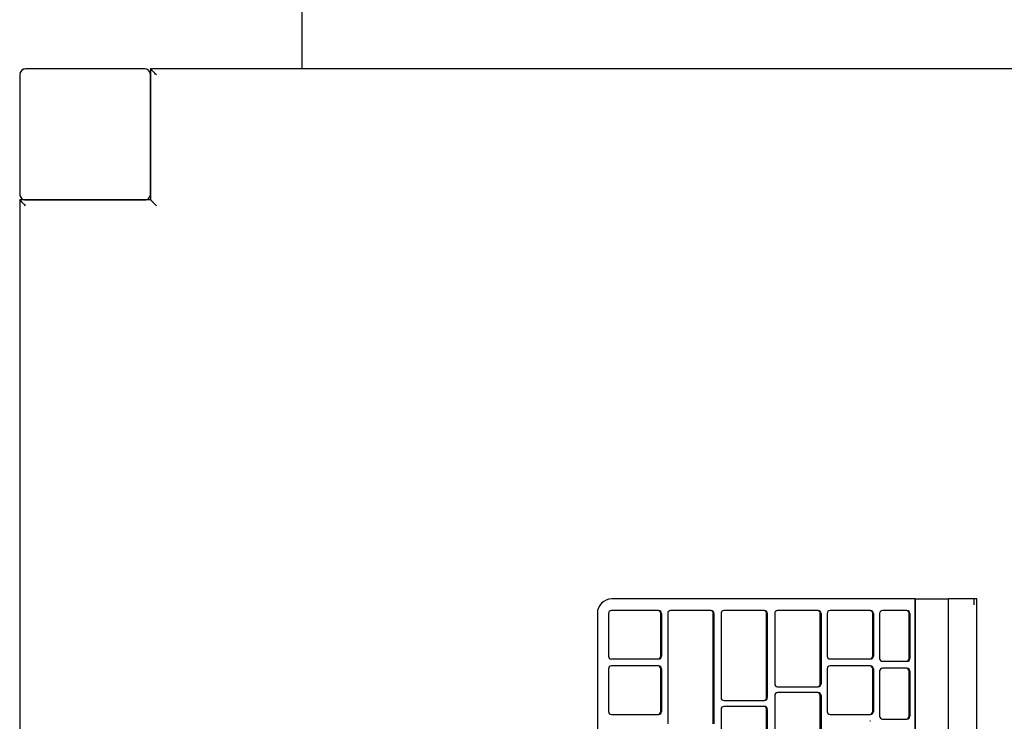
# Model space of a CAD drawing. Header units: centimetres. Extents: x -1062 to 5388, y 1642 to 2943.
# Tile 40 of 90: x -299 to -265, y 2526 to 2550. Entities that reach past the tile are written whole.
import ezdxf

# ---------------------------------------------------------------- set-up
doc = ezdxf.new("R2010")
doc.units = ezdxf.units.CM
for name, color, linetype in [('M-XREF', 252, 'Continuous'), ('XREF$0$Meble', 8, 'Continuous'), ('XREF$0$Wyposażenie elektryczne', 8, 'Continuous')]:
    doc.layers.add(name, color=color, linetype=linetype)

# ---------------------------------------------------------------- blocks, each defined once
blk = doc.blocks.new('XREF$0$Blocks_iMac_F00817EN - Unique-593891-Aranżacja_01')
at = {"layer": 'XREF$0$Wyposażenie elektryczne'}
for p, q in [((14.161, -6.103), (-13.779, -6.103)), ((-13.779, -6.103), (-13.779, -7.067)), ((-13.579, -6.191), (-13.779, -6.191)), ((-13.779, -8.221), (-13.779, -7.067)), ((14.161, -7.067), (-13.779, -7.067)), ((-13.779, -8.221), (14.161, -8.221)), ((14.161, -8.221), (-13.779, -8.221)), ((-13.779, -8.221), (-13.779, -18.646)), ((-13.283, -8.399), (-11.736, -8.399)), ((-11.736, -8.423), (-13.283, -8.423)), ((-11.298, -8.399), (-9.752, -8.399)), ((-9.752, -8.423), (-11.298, -8.423)), ((-13.383, -8.499), (-13.383, -8.523)), ((-13.383, -8.523), (-13.383, -9.342)), ((-11.636, -8.523), (-11.636, -8.499)), ((-11.636, -9.342), (-11.636, -8.523)), ((-11.398, -8.499), (-11.398, -8.523)), ((-11.398, -8.523), (-11.398, -9.342)), ((-9.652, -8.523), (-9.652, -8.499)), ((-9.652, -9.342), (-9.652, -8.523)), ((-13.283, -9.441), (-11.736, -9.441)), ((-11.298, -9.441), (-9.752, -9.441)), ((-13.383, -9.752), (-13.383, -9.776)), ((-13.383, -9.776), (-13.383, -11.144)), ((-13.283, -9.652), (-11.816, -9.652)), ((-11.816, -9.676), (-13.283, -9.676)), ((-11.716, -9.776), (-11.716, -9.752)), ((-11.716, -11.144), (-11.716, -9.776)), ((-11.478, -9.752), (-11.478, -9.776)), ((-11.478, -9.776), (-11.478, -11.144)), ((-11.378, -9.652), (-9.911, -9.652)), ((-9.911, -9.676), (-11.378, -9.676)), ((-9.811, -9.776), (-9.811, -9.752)), ((-9.811, -11.144), (-9.811, -9.776)), ((-9.573, -9.752), (-9.573, -9.776)), ((-13.283, -11.243), (-11.816, -11.243)), ((-13.283, -11.454), (-10.863, -11.454)), ((-10.863, -11.478), (-13.283, -11.478)), ((-11.378, -11.243), (-9.911, -11.243)), ((-10.461, -11.454), (-8.994, -11.454)), ((-8.994, -11.478), (-10.461, -11.478)), ((-13.383, -11.553), (-13.383, -11.577)), ((-13.383, -11.577), (-13.383, -12.945)), ((-10.763, -11.577), (-10.763, -11.553)), ((-10.763, -12.945), (-10.763, -11.577)), ((-10.561, -11.553), (-10.561, -11.577)), ((-10.561, -11.577), (-10.561, -12.945)), ((-13.283, -13.044), (-10.863, -13.044)), ((-10.461, -13.044), (-8.994, -13.044)), ((-13.383, -13.399), (-13.383, -13.423)), ((-13.383, -13.423), (-13.383, -14.791)), ((-13.283, -13.3), (-10.387, -13.3)), ((-10.387, -13.324), (-13.283, -13.324)), ((-10.287, -13.423), (-10.287, -13.399)), ((-10.287, -14.791), (-10.287, -13.423)), ((-10.084, -13.399), (-10.084, -13.423)), ((-10.084, -13.423), (-10.084, -14.791)), ((-9.984, -13.3), (-8.517, -13.3)), ((-8.517, -13.324), (-9.984, -13.324)), ((-13.283, -14.89), (-10.387, -14.89)), ((-9.984, -14.89), (-8.517, -14.89)), ((-13.283, -15.135), (-9.484, -15.135)), ((-9.484, -15.159), (-13.283, -15.159)), ((-13.383, -15.234), (-13.383, -15.258)), ((-13.383, -15.258), (-13.383, -16.626)), ((-13.283, -16.725), (-9.484, -16.725)), ((-13.383, -17.036), (-13.383, -17.06)), ((-13.383, -17.06), (-13.383, -18.662)), ((-13.283, -16.937), (-11.816, -16.937)), ((-11.816, -16.96), (-13.283, -16.96)), ((-11.716, -17.06), (-11.716, -17.036)), ((-11.716, -18.662), (-11.716, -17.06)), ((-11.478, -17.036), (-11.478, -17.06)), ((-11.478, -17.06), (-11.478, -18.662)), ((-11.378, -16.937), (-9.911, -16.937)), ((-9.911, -16.96), (-11.378, -16.96)), ((-9.811, -17.06), (-9.811, -17.036)), ((-9.811, -18.662), (-9.811, -17.06)), ((-13.283, -18.762), (-11.816, -18.762)), ((-11.378, -18.762), (-9.911, -18.762)), ((-13.279, -19.142), (13.661, -19.142))]:
    blk.add_line(p, q, dxfattribs=at)
for centre, major_axis, start_param, end_param in [((-13.283, -8.499), (0.1, 0), 1.570796, 3.141593), ((-13.283, -8.523), (0.1, 0), 1.570796, 3.141593), ((-11.736, -8.499), (0.1, 0), 0, 1.570796), ((-11.736, -8.523), (0.1, 0), 0, 1.570796), ((-11.298, -8.499), (0.1, 0), 1.570796, 3.141593), ((-11.298, -8.523), (0.1, 0), 1.570796, 3.141593), ((-9.752, -8.499), (0.1, 0), 0, 1.570796), ((-9.752, -8.523), (0.1, 0), 0, 1.570796), ((-13.283, -9.342), (0.1, 0), 3.141593, 4.712389), ((-11.736, -9.342), (0.1, 0), 4.712389, 6.283185), ((-11.298, -9.342), (0.1, 0), 3.141593, 4.712389), ((-9.752, -9.342), (0.1, 0), 4.712389, 6.283185), ((-13.283, -9.752), (0.1, 0), 1.570796, 3.141593), ((-13.283, -9.776), (0.1, 0), 1.570796, 3.141593), ((-11.816, -9.752), (0.1, 0), 0, 1.570796), ((-11.816, -9.776), (0.1, 0), 0, 1.570796), ((-11.378, -9.752), (0.1, 0), 1.570796, 3.141593), ((-11.378, -9.776), (0.1, 0), 1.570796, 3.141593), ((-9.911, -9.752), (0.1, 0), 0, 1.570796), ((-9.911, -9.776), (0.1, 0), 0, 1.570796), ((-13.283, -11.144), (0.1, 0), 3.141593, 4.712389), ((-11.816, -11.144), (0.1, 0), 4.712389, 6.283185), ((-11.378, -11.144), (0.1, 0), 3.141593, 4.712389), ((-9.911, -11.144), (0.1, 0), 4.712389, 6.283185), ((-13.283, -11.553), (0.1, 0), 1.570796, 3.141593), ((-13.283, -11.577), (0.1, 0), 1.570796, 3.141593), ((-10.863, -11.553), (0.1, 0), 0, 1.570796), ((-10.863, -11.577), (0.1, 0), 0, 1.570796), ((-10.461, -11.553), (0.1, 0), 1.570796, 3.141593), ((-10.461, -11.577), (0.1, 0), 1.570796, 3.141593), ((-13.283, -12.945), (0.1, 0), 3.141593, 4.712389), ((-10.863, -12.945), (0.1, 0), 4.712389, 6.283185), ((-10.461, -12.945), (0.1, 0), 3.141593, 4.712389), ((-13.283, -13.399), (0.1, 0), 1.570796, 3.141593), ((-13.283, -13.423), (0.1, 0), 1.570796, 3.141593), ((-10.387, -13.399), (0.1, 0), 0, 1.570796), ((-10.387, -13.423), (0.1, 0), 0, 1.570796), ((-9.984, -13.399), (0.1, 0), 1.570796, 3.141593), ((-9.984, -13.423), (0.1, 0), 1.570796, 3.141593), ((-13.283, -14.791), (0.1, 0), 3.141593, 4.712389), ((-10.387, -14.791), (0.1, 0), 4.712389, 6.283185), ((-9.984, -14.791), (0.1, 0), 3.141593, 4.712389), ((-13.283, -15.234), (0.1, 0), 1.570796, 3.141593), ((-13.283, -15.258), (0.1, 0), 1.570796, 3.141593), ((-13.283, -16.626), (0.1, 0), 3.141593, 4.712389), ((-13.283, -17.036), (0.1, 0), 1.570796, 3.141593), ((-13.283, -17.06), (0.1, 0), 1.570796, 3.141593), ((-11.816, -17.036), (0.1, 0), 0, 1.570796), ((-11.816, -17.06), (0.1, 0), 0, 1.570796), ((-11.378, -17.036), (0.1, 0), 1.570796, 3.141593), ((-11.378, -17.06), (0.1, 0), 1.570796, 3.141593), ((-9.911, -17.036), (0.1, 0), 0, 1.570796), ((-9.911, -17.06), (0.1, 0), 0, 1.570796), ((-13.279, -18.646), (-0.5, 0), 0, 1.570796), ((-13.283, -18.662), (0.1, 0), 3.141593, 4.712389), ((-11.816, -18.662), (0.1, 0), 4.712389, 6.283185), ((-11.378, -18.662), (0.1, 0), 3.141593, 4.712389), ((-9.911, -18.662), (0.1, 0), 4.712389, 6.283185)]:
    blk.add_ellipse(centre, major_axis=major_axis, ratio=0.992813, start_param=start_param, end_param=end_param, dxfattribs=at)
blk = doc.blocks.new('XREF$0$Bimroom_Collection_Dining_Chair_2022 - Dining Chair-V1-Aranżacja_01')
at = {"layer": 'XREF$0$Meble'}
for p, q in [((-22.5, 21.007), (-22.5, -17)), ((22.5, -17), (22.5, 21.007)), ((-22.5, -17), (-18, -17)), ((-22.5, -17.2), (-22.5, -23.696)), ((-18.2, -17), (-22.3, -17)), ((-18, -17), (-18, -20.677)), ((-18, -23.696), (-18, -17.2)), ((18, -17), (22.5, -17)), ((18, -20.677), (18, -17)), ((18, -17.2), (18, -23.696)), ((22.3, -17), (18.2, -17)), ((22.5, -23.696), (22.5, -17.2)), ((22.5, -17.2), (22.5, -23.696)), ((18, -20.674), (-18, -20.674)), ((-18, -20.674), (-18, -20.677)), ((-18, -23.696), (-18, -20.677)), ((18, -20.677), (18, -20.674)), ((18, -20.677), (18, -23.696)), ((-22.5, -21.3), (-22.5, -23.696)), ((22.5, -23.696), (22.5, -21.3)), ((-22.3, -23.5), (-18.2, -23.5)), ((18.2, -23.5), (22.3, -23.5)), ((-22.5, -27.712), (-22.5, -23.696)), ((-18, -23.696), (-18, -27.712)), ((18, -27.712), (18, -23.696)), ((22.5, -23.696), (22.5, -27.712)), ((-18, -26.498), (-18, -24.42)), ((18, -24.42), (18, -26.498)), ((-18, -26.67), (18, -26.67)), ((-22.5, -27.712), (-22.5, -27.8)), ((-22.5, -27.712), (-22.5, -27.8)), ((-18, -27.8), (-18, -27.712)), ((18, -27.712), (18, -27.8)), ((18, -27.712), (18, -27.8)), ((22.5, -27.8), (22.5, -27.712)), ((-18.2, -27.908), (-22.3, -27.908)), ((-18.2, -28), (-22.3, -28)), ((22.3, -27.908), (18.2, -27.908)), ((22.3, -28), (18.2, -28))]:
    blk.add_line(p, q, dxfattribs=at)
for centre, start, end in [((-22.3, -17.2), 115.7143, 180), ((-22.3, -17.2), 115.7143, 180), ((-22.3, -17.2), 90, 102.8571), ((-18.2, -17.2), 77.1429, 90), ((-18.2, -17.2), 77.1429, 90), ((-18.2, -17.2), 0, 64.2857), ((-18.2, -17.2), 360, 64.2857), ((18.2, -17.2), 115.7143, 180), ((18.2, -17.2), 115.7143, 180), ((18.2, -17.2), 90, 102.8571), ((18.2, -17.2), 90, 102.8571), ((22.3, -17.2), 77.1429, 90), ((22.3, -17.2), 0, 64.2857), ((22.3, -17.2), 0, 64.2857), ((-18.2, -21.3), 321.4286, 0), ((22.3, -21.3), 321.4286, 0), ((22.3, -21.3), 321.4286, 0), ((-22.3, -21.3), 192.8571, 218.5714), ((-22.3, -21.3), 192.8571, 218.5714), ((-18.2, -21.3), 321.4286, 347.1429), ((18.2, -21.3), 192.8571, 218.5714), ((18.2, -21.3), 192.8571, 218.5714), ((-22.3, -27.8), 180, 270), ((-18.2, -27.8), 270, 0), ((18.2, -27.8), 180, 270), ((22.3, -27.8), 270, 0)]:
    blk.add_arc(centre, 0.2, start, end, dxfattribs=at)
for points, knots in [([(-22.3, -16.8), (-22.318, -16.817), (-22.344, -16.844), (-22.377, -16.877), (-22.396, -16.896), (-22.411, -16.911), (-22.425, -16.925), (-22.442, -16.942), (-22.459, -16.959), (-22.474, -16.974), (-22.485, -16.985), (-22.497, -16.997), (-22.5, -17), (-22.5, -17)], [0, 0, 0, 0, 0.166667, 0.25, 0.333333, 0.375, 0.416667, 0.5, 0.583333, 0.666667, 0.75, 0.833333, 1, 1, 1, 1]), ([(-17.8, -16.8), (-17.817, -16.818), (-17.844, -16.844), (-17.877, -16.877), (-17.896, -16.896), (-17.911, -16.911), (-17.925, -16.925), (-17.942, -16.942), (-17.959, -16.959), (-17.974, -16.974), (-17.985, -16.985), (-17.997, -16.997), (-18, -17), (-18, -17)], [0, 0, 0, 0, 0.166667, 0.25, 0.333333, 0.375, 0.416667, 0.5, 0.583333, 0.666667, 0.75, 0.833333, 1, 1, 1, 1]), ([(17.8, -16.8), (17.818, -16.817), (17.844, -16.844), (17.877, -16.877), (17.896, -16.896), (17.911, -16.911), (17.925, -16.925), (17.942, -16.942), (17.959, -16.959), (17.974, -16.974), (17.985, -16.985), (17.997, -16.997), (18, -17), (18, -17)], [0, 0, 0, 0, 0.166667, 0.25, 0.333333, 0.375, 0.416667, 0.5, 0.583333, 0.666667, 0.75, 0.833333, 1, 1, 1, 1]), ([(22.3, -16.8), (22.317, -16.818), (22.344, -16.844), (22.377, -16.877), (22.396, -16.896), (22.411, -16.911), (22.425, -16.925), (22.442, -16.942), (22.459, -16.959), (22.474, -16.974), (22.485, -16.985), (22.497, -16.997), (22.5, -17), (22.5, -17)], [0, 0, 0, 0, 0.166667, 0.25, 0.333333, 0.375, 0.416667, 0.5, 0.583333, 0.666667, 0.75, 0.833333, 1, 1, 1, 1]), ([(-22.5, -23.696), (-22.5, -23.673), (-22.492, -23.63), (-22.463, -23.577), (-22.425, -23.541), (-22.374, -23.51), (-22.33, -23.5), (-22.3, -23.5)], [-1, -1, -1, -1, -0.785714, -0.571429, -0.428571, -0.285714, 0, 0, 0, 0]), ([(-18.2, -23.5), (-18.177, -23.5), (-18.133, -23.507), (-18.08, -23.536), (-18.043, -23.572), (-18.01, -23.622), (-18, -23.666), (-18, -23.696)], [-1, -1, -1, -1, -0.785714, -0.571429, -0.428571, -0.285714, 0, 0, 0, 0]), ([(18, -23.696), (18, -23.673), (18.008, -23.63), (18.037, -23.577), (18.075, -23.541), (18.126, -23.51), (18.17, -23.5), (18.2, -23.5)], [-1, -1, -1, -1, -0.785714, -0.571429, -0.428571, -0.285714, 0, 0, 0, 0]), ([(22.3, -23.5), (22.323, -23.5), (22.367, -23.507), (22.42, -23.536), (22.457, -23.572), (22.49, -23.622), (22.5, -23.666), (22.5, -23.696)], [-1, -1, -1, -1, -0.785714, -0.571429, -0.428571, -0.285714, 0, 0, 0, 0]), ([(-22.3, -27.908), (-22.323, -27.908), (-22.367, -27.901), (-22.42, -27.872), (-22.457, -27.836), (-22.49, -27.786), (-22.5, -27.742), (-22.5, -27.712)], [-1, -1, -1, -1, -0.785714, -0.571429, -0.428571, -0.285714, 0, 0, 0, 0]), ([(-18, -27.712), (-18, -27.735), (-18.008, -27.778), (-18.037, -27.831), (-18.075, -27.867), (-18.126, -27.898), (-18.17, -27.908), (-18.2, -27.908)], [-1, -1, -1, -1, -0.785714, -0.571429, -0.428571, -0.285714, 0, 0, 0, 0]), ([(18.2, -27.908), (18.177, -27.908), (18.133, -27.901), (18.08, -27.872), (18.043, -27.836), (18.01, -27.786), (18, -27.742), (18, -27.712)], [-1, -1, -1, -1, -0.785714, -0.571429, -0.428571, -0.285714, 0, 0, 0, 0]), ([(22.5, -27.712), (22.5, -27.735), (22.492, -27.778), (22.463, -27.831), (22.425, -27.867), (22.374, -27.898), (22.33, -27.908), (22.3, -27.908)], [-1, -1, -1, -1, -0.785714, -0.571429, -0.428571, -0.285714, 0, 0, 0, 0])]:
    blk.add_open_spline(points, degree=3, knots=knots, dxfattribs=at)
blk = doc.blocks.new('XREF$0$Bimroom_Collection_Dining_Table_2022 - Dining Table-499016-Aranżacja_01')
at = {"layer": 'XREF$0$Meble'}
for p, q in [((110, -40.5), (110, 40.5)), ((105.5, -40.5), (110, -40.5)), ((105.5, -45), (105.5, -40.5)), ((109.8, -40.5), (105.7, -40.5)), ((105.5, -40.7), (105.5, -44.8)), ((110, -44.8), (110, -40.7)), ((-100, -45), (105.5, -45)), ((105.7, -45), (109.8, -45))]:
    blk.add_line(p, q, dxfattribs=at)
for centre, start, end in [((105.7, -40.7), 90, 180), ((105.7, -40.7), 150, 165), ((105.7, -40.7), 90, 120), ((109.8, -40.7), 360, 90), ((109.8, -40.7), 15, 90), ((105.7, -44.8), 180, 270), ((105.7, -44.8), 195, 270), ((109.8, -44.8), 270, 360), ((109.8, -44.8), 270, 345)]:
    blk.add_arc(centre, 0.2, start, end, dxfattribs=at)
for points in [[(105.3, -40.3), (105.318, -40.317), (105.344, -40.344), (105.377, -40.377), (105.396, -40.396), (105.411, -40.411), (105.425, -40.425), (105.442, -40.442), (105.459, -40.459), (105.474, -40.474), (105.485, -40.485), (105.497, -40.497), (105.5, -40.5), (105.5, -40.5)], [(109.8, -40.3), (109.817, -40.318), (109.844, -40.344), (109.877, -40.377), (109.896, -40.396), (109.911, -40.411), (109.925, -40.425), (109.942, -40.442), (109.959, -40.459), (109.974, -40.474), (109.985, -40.485), (109.997, -40.497), (110, -40.5), (110, -40.5)], [(105.3, -44.8), (105.317, -44.818), (105.344, -44.844), (105.377, -44.877), (105.396, -44.896), (105.411, -44.911), (105.425, -44.925), (105.442, -44.942), (105.459, -44.959), (105.474, -44.974), (105.485, -44.985), (105.497, -44.997), (105.5, -45), (105.5, -45)]]:
    blk.add_open_spline(points, degree=3, knots=[0, 0, 0, 0, 0.166667, 0.25, 0.333333, 0.375, 0.416667, 0.5, 0.583333, 0.666667, 0.75, 0.833333, 1, 1, 1, 1], dxfattribs=at)
blk = doc.blocks.new('XREF')
at = {"layer": 'XREF$0$Meble', "rotation": 180}
for name, p in [('XREF$0$Bimroom_Collection_Dining_Chair_2022 - Dining Chair-V1-Aranżacja_01', (-267.021, 2569.076)), ('XREF$0$Bimroom_Collection_Dining_Table_2022 - Dining Table-499016-Aranżacja_01', (-189.22, 2503.076))]:
    blk.add_blockref(name, p, dxfattribs=at)
at = {"layer": 'XREF$0$Wyposażenie elektryczne', "rotation": 269.9999999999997}
blk.add_blockref('XREF$0$Blocks_iMac_F00817EN - Unique-593891-Aranżacja_01', (-260.22, 2516.076), dxfattribs=at)

msp = doc.modelspace()

# ---------------------------------------------------------------- block references
at = {"layer": 'M-XREF'}
msp.add_blockref('XREF', (0, 0), dxfattribs=at)

doc.saveas('drawing.dxf')
